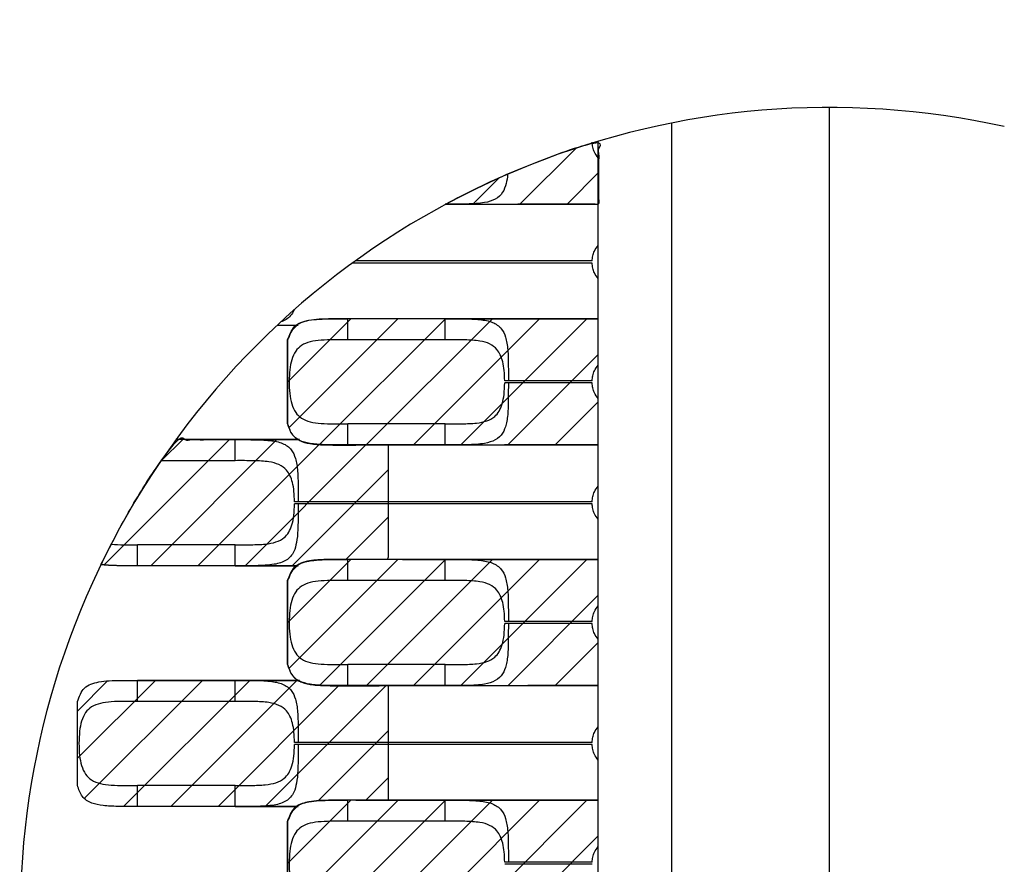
# Model space of a CAD drawing. Header units: inches. Extents: x 0 to 814, y 0 to 621.
# Tile 22 of 30: x 480 to 489, y 356 to 364. Entities that reach past the tile are written whole.
import ezdxf

# ---------------------------------------------------------------- set-up
doc = ezdxf.new("R2010")
doc.units = ezdxf.units.IN
doc.header["$LTSCALE"] = 10
doc.header["$MEASUREMENT"] = 0
doc.dimstyles.get("Standard").update_dxf_attribs({"dimtxt": 6, "dimasz": 6.5, "dimexe": 2.5, "dimexo": 3.5, "dimgap": 1.25, "dimtad": 0, "dimtih": 1, "dimtoh": 1, "dimdec": 1, "dimzin": 0, "dimdsep": 46, "dimtxsty": 'Standard', "dimcen": 0, "dimadec": 0, "dimazin": 0, "dimtfac": 1, "dimtdec": 1, "dimtofl": 0, "dimtmove": 0, "dimatfit": 3, "dimfxl": 0, "dimtolj": 1, "dimtzin": 0, "dimarcsym": 0})

# ---------------------------------------------------------------- blocks, each defined once
blk = doc.blocks.new('*D37')
at = {"color": 0, "lineweight": -2}
for p, q in [((445.5799, 363.5931), (445.5799, 400.9445)), ((497.1974, 371.4363), (497.1974, 400.9445)), ((445.5799, 398.4445), (438.0073, 398.4445)), ((490.6974, 398.4445), (452.0799, 398.4445))]:
    blk.add_line(p, q, dxfattribs=at)
at = {"color": 0}
for points in [[(452.0799, 399.5278), (452.0799, 397.3612), (445.5799, 398.4445)], [(490.6974, 399.5278), (490.6974, 397.3612), (497.1974, 398.4445)]]:
    blk.add_solid(points, dxfattribs=at)
at = {"layer": 'DEFPOINTS', "color": 0}
for p in [(445.5799, 398.4445), (497.1974, 367.9363), (445.5799, 360.0931)]:
    blk.add_point(p, dxfattribs=at)
at = {"color": 0, "lineweight": 15, "char_height": 6, "attachment_point": 5}
for s, insert in [('\\A1;51.6', (424.2573, 402.6945)), ('\\A1;[2.03]', (424.2573, 394.1945))]:
    blk.add_mtext(s, dxfattribs=dict(at, insert=insert))

msp = doc.modelspace()

# ---------------------------------------------------------------- hatches: boundary and pattern name
h = msp.add_hatch()
h.set_pattern_fill('ANSI31', color=256, scale=0.1)
h.set_pattern_definition([(45, (-4176.88522, -357.58665), (-0.224506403, 0.224506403), [])])
edge = h.paths.add_edge_path()
edge.add_spline(control_points=[(483.9478, 362.0665), (484.4117, 362.3167), (484.8987, 362.5182), (485.4037, 362.6687), (485.4037, 362.4691), (485.4037, 362.2695), (485.4037, 362.0699), (484.9184, 362.0688), (484.4331, 362.0676), (483.9478, 362.0665)], knot_values=[0, 0, 0, 0, 0.204971, 0.204971, 0.204971, 0.707558, 0.707558, 0.707558, 2.453736, 2.453736, 2.453736, 2.453736], weights=[1, 0.996502, 0.996502, 1, 1, 1, 1, 1, 1, 1], degree=3, periodic=0)
h = msp.add_hatch()
h.set_pattern_fill('ANSI31', color=256, scale=0.1)
h.set_pattern_definition([(45, (-4201.502, -78.60162), (-0.224506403, 0.224506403), [])])
edge = h.paths.add_edge_path()
edge.add_spline(control_points=[(485.3974, 359.7807), (484.603, 359.7789), (483.8087, 359.777), (483.0144, 359.7751), (482.9497, 359.775), (482.8334, 359.7747), (482.6845, 359.7807), (482.5666, 359.8052), (482.4792, 359.8624), (482.4539, 359.9388), (482.4414, 359.9768), (482.4414, 360.2423), (482.4414, 360.5079), (482.4414, 360.7735), (482.4587, 360.8209), (482.4934, 360.9159), (482.6144, 360.9591), (482.7421, 360.9726), (482.867, 360.9753), (482.962, 360.9752), (483.0144, 360.9751), (483.8087, 360.9742), (484.603, 360.9732), (485.3974, 360.9722), (485.3974, 360.5751), (485.3974, 360.1779), (485.3974, 359.7807)], knot_values=[0, 0, 0, 0, 2.858203, 2.858203, 2.858203, 3.090782, 3.276805, 3.452741, 3.65678, 3.858203, 3.858203, 3.858203, 4.858203, 4.858203, 4.858203, 5.115969, 5.375783, 5.515214, 5.669474, 5.858203, 5.858203, 5.858203, 8.723757, 8.723757, 8.723757, 9.723757, 9.723757, 9.723757, 9.723757], weights=[1, 1, 1, 1, 1, 1, 1, 1, 1, 1, 1, 1, 1, 1, 1, 1, 1, 1, 1, 1, 1, 1, 1, 1, 1, 1, 1], degree=3, periodic=0)
h = msp.add_hatch()
h.set_pattern_fill('ANSI31', color=256, scale=0.1)
h.set_pattern_definition([(45, (-4196.50428, -304.39298), (-0.224506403, 0.224506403), [])])
edge = h.paths.add_edge_path()
edge.add_spline(control_points=[(480.6651, 358.638), (480.6724, 358.6369), (480.7217, 358.6304), (480.8343, 358.6259), (480.9501, 358.6261), (481.0144, 358.6263), (481.3234, 358.6263), (481.6324, 358.6263), (481.9415, 358.6263), (482.1364, 358.6263), (482.3308, 358.6263), (482.5252, 358.6263), (482.5565, 358.6496), (482.624, 358.6715), (482.7421, 358.684), (482.867, 358.6867), (482.962, 358.6865), (483.0144, 358.6865), (483.142, 358.6865), (483.2697, 358.6865), (483.3974, 358.6865), (483.3974, 359.0498), (483.3974, 359.4131), (483.3974, 359.7765), (483.2697, 359.7765), (483.142, 359.7765), (483.0144, 359.7765), (482.9497, 359.7763), (482.8334, 359.7761), (482.6845, 359.7821), (482.5947, 359.8007), (482.5528, 359.82), (482.5419, 359.8263), (482.3419, 359.8263), (482.1419, 359.8263), (481.9415, 359.8263), (481.7537, 359.8263), (481.5659, 359.8263), (481.3782, 359.8263), (481.1051, 359.4522), (480.8667, 359.055), (480.6651, 358.638)], knot_values=[0, 0, 0, 0, 0.033138, 0.218352, 0.44962, 0.44962, 0.44962, 1.44962, 1.44962, 1.44962, 2.44962, 2.44962, 2.44962, 2.667629, 2.807059, 2.961319, 3.150048, 3.150048, 3.150048, 4.150048, 4.150048, 4.150048, 5.150048, 5.150048, 5.150048, 6.150048, 6.150048, 6.150048, 6.382627, 6.568651, 6.744587, 6.813614, 6.813614, 6.813614, 7.813614, 7.813614, 7.813614, 8.421198, 8.421198, 8.421198, 8.601422, 8.601422, 8.601422, 8.601422], weights=[1, 1, 1, 1, 1, 1, 1, 1, 1, 1, 1, 1, 1, 1, 1, 1, 1, 1, 1, 1, 1, 1, 1, 1, 1, 1, 1, 1, 1, 1, 1, 1, 1, 1, 1, 1, 1, 1, 1, 0.997295, 0.997295, 1], degree=3, periodic=0)
h = msp.add_hatch()
h.set_pattern_fill('ANSI31', color=256, scale=0.1)
h.set_pattern_definition([(45, (-4201.502, -80.89162), (-0.224506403, 0.224506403), [])])
edge = h.paths.add_edge_path()
edge.add_spline(control_points=[(485.3974, 357.4907), (484.603, 357.4889), (483.8087, 357.487), (483.0144, 357.4851), (482.9497, 357.485), (482.8334, 357.4847), (482.6845, 357.4907), (482.5666, 357.5152), (482.4792, 357.5724), (482.4539, 357.6488), (482.4414, 357.6868), (482.4414, 357.9523), (482.4414, 358.2179), (482.4414, 358.4835), (482.4587, 358.5309), (482.4934, 358.6259), (482.6144, 358.6691), (482.7421, 358.6826), (482.867, 358.6853), (482.962, 358.6852), (483.0144, 358.6851), (483.8087, 358.6842), (484.603, 358.6832), (485.3974, 358.6822), (485.3974, 358.2851), (485.3974, 357.8879), (485.3974, 357.4907)], knot_values=[0, 0, 0, 0, 2.858203, 2.858203, 2.858203, 3.090782, 3.276805, 3.452741, 3.65678, 3.858203, 3.858203, 3.858203, 4.858203, 4.858203, 4.858203, 5.115969, 5.375783, 5.515214, 5.669474, 5.858203, 5.858203, 5.858203, 8.723757, 8.723757, 8.723757, 9.723757, 9.723757, 9.723757, 9.723757], weights=[1, 1, 1, 1, 1, 1, 1, 1, 1, 1, 1, 1, 1, 1, 1, 1, 1, 1, 1, 1, 1, 1, 1, 1, 1, 1, 1], degree=3, periodic=0)
h = msp.add_hatch()
h.set_pattern_fill('ANSI31', color=256, scale=0.1)
h.set_pattern_definition([(45, (-4203.09018, -79.5247), (-0.224506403, 0.224506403), [])])
edge = h.paths.add_edge_path()
edge.add_spline(control_points=[(481.9415, 357.5363), (481.6324, 357.5363), (481.3234, 357.5363), (481.0144, 357.5363), (480.9625, 357.5363), (480.8682, 357.5365), (480.744, 357.5339), (480.6162, 357.5207), (480.494, 357.478), (480.4589, 357.3824), (480.4414, 357.3347), (480.4414, 357.0691), (480.4414, 356.8035), (480.4414, 356.5379), (480.4541, 356.4995), (480.4796, 356.4226), (480.568, 356.3659), (480.6861, 356.3418), (480.8343, 356.3359), (480.9501, 356.3361), (481.0144, 356.3363), (481.3234, 356.3363), (481.6324, 356.3363), (481.9415, 356.3363), (482.1364, 356.3363), (482.3308, 356.3363), (482.5252, 356.3363), (482.5565, 356.3596), (482.624, 356.3815), (482.7421, 356.394), (482.867, 356.3967), (482.962, 356.3965), (483.0144, 356.3965), (483.142, 356.3965), (483.2697, 356.3965), (483.3974, 356.3965), (483.3974, 356.7598), (483.3974, 357.1231), (483.3974, 357.4865), (483.2697, 357.4865), (483.142, 357.4865), (483.0144, 357.4865), (482.9497, 357.4863), (482.8334, 357.4861), (482.6845, 357.4921), (482.5947, 357.5107), (482.5528, 357.53), (482.5419, 357.5363), (482.3419, 357.5363), (482.1419, 357.5363), (481.9415, 357.5363)], knot_values=[0, 0, 0, 0, 1, 1, 1, 1.187151, 1.340279, 1.478952, 1.73977, 2, 2, 2, 3, 3, 3, 3.203781, 3.408644, 3.583517, 3.768731, 4, 4, 4, 5, 5, 5, 6, 6, 6, 6.218008, 6.357439, 6.511699, 6.700428, 6.700428, 6.700428, 7.700428, 7.700428, 7.700428, 8.700428, 8.700428, 8.700428, 9.700428, 9.700428, 9.700428, 9.933007, 10.11903, 10.294966, 10.363994, 10.363994, 10.363994, 11.363994, 11.363994, 11.363994, 11.363994], weights=[1, 1, 1, 1, 1, 1, 1, 1, 1, 1, 1, 1, 1, 1, 1, 1, 1, 1, 1, 1, 1, 1, 1, 1, 1, 1, 1, 1, 1, 1, 1, 1, 1, 1, 1, 1, 1, 1, 1, 1, 1, 1, 1, 1, 1, 1, 1, 1, 1, 1, 1], degree=3, periodic=0)
h = msp.add_hatch()
h.set_pattern_fill('ANSI31', color=256, scale=0.1)
h.set_pattern_definition([(45, (-4201.502, -83.18162), (-0.224506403, 0.224506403), [])])
edge = h.paths.add_edge_path()
edge.add_spline(control_points=[(485.3974, 355.2007), (484.603, 355.1989), (483.8087, 355.197), (483.0144, 355.1951), (482.9497, 355.195), (482.8334, 355.1947), (482.6845, 355.2007), (482.5666, 355.2252), (482.4792, 355.2824), (482.4539, 355.3588), (482.4414, 355.3968), (482.4414, 355.6623), (482.4414, 355.9279), (482.4414, 356.1935), (482.4587, 356.2409), (482.4934, 356.3359), (482.6144, 356.3791), (482.7421, 356.3926), (482.867, 356.3953), (482.962, 356.3952), (483.0144, 356.3951), (483.8087, 356.3942), (484.603, 356.3932), (485.3974, 356.3922), (485.3974, 355.9951), (485.3974, 355.5979), (485.3974, 355.2007)], knot_values=[0, 0, 0, 0, 2.858203, 2.858203, 2.858203, 3.090782, 3.276805, 3.452741, 3.65678, 3.858203, 3.858203, 3.858203, 4.858203, 4.858203, 4.858203, 5.115969, 5.375783, 5.515214, 5.669474, 5.858203, 5.858203, 5.858203, 8.723757, 8.723757, 8.723757, 9.723757, 9.723757, 9.723757, 9.723757], weights=[1, 1, 1, 1, 1, 1, 1, 1, 1, 1, 1, 1, 1, 1, 1, 1, 1, 1, 1, 1, 1, 1, 1, 1, 1, 1, 1], degree=3, periodic=0)

# ---------------------------------------------------------------- linework, layer by layer
for p, q in [((487.5974, 347.5863), (487.5974, 362.9863)), ((486.0974, 347.7338), (486.0974, 362.8388)), ((485.3974, 347.9073), (485.3974, 362.6653)), ((483.942, 362.0665), (485.3974, 362.0665)), ((485.3382, 361.5063), (483.0585, 361.5063)), ((485.3382, 361.5263), (483.086, 361.5263)), ((483.9415, 360.9765), (483.0144, 360.9765)), ((483.0144, 360.7765), (483.0144, 360.9765)), ((483.9415, 360.7765), (483.9415, 360.9765)), ((485.3974, 360.9765), (483.942, 360.9765)), ((482.3444, 360.9163), (482.5414, 360.9163)), ((482.4414, 359.9781), (482.4414, 360.7748)), ((483.9415, 360.7765), (483.0144, 360.7765)), ((484.5414, 360.3865), (484.507, 360.3865)), ((485.3382, 360.3865), (484.5414, 360.3865)), ((484.5414, 360.3665), (484.507, 360.3665)), ((485.3382, 360.3665), (484.5414, 360.3665)), ((483.9415, 359.9765), (483.0144, 359.9765)), ((483.0144, 359.7765), (483.0144, 359.9765)), ((483.9415, 359.7765), (483.9415, 359.9765)), ((481.9415, 359.8263), (481.3782, 359.8263)), ((481.9415, 359.6263), (481.9415, 359.8263)), ((482.554, 359.8263), (481.942, 359.8263)), ((483.9415, 359.7765), (483.0144, 359.7765)), ((483.942, 359.7765), (485.3974, 359.7765)), ((481.9415, 359.6263), (481.237, 359.6263)), ((482.5414, 359.2363), (482.507, 359.2363)), ((482.5414, 359.2163), (482.507, 359.2163)), ((485.3382, 359.2363), (482.5414, 359.2363)), ((485.3382, 359.2163), (482.5414, 359.2163)), ((481.9415, 358.8263), (481.0144, 358.8263)), ((481.0144, 358.6263), (481.0144, 358.8263)), ((481.9415, 358.6263), (481.9415, 358.8263)), ((481.9415, 358.6263), (481.0144, 358.6263)), ((481.942, 358.6263), (482.5414, 358.6263)), ((483.9415, 358.6865), (483.0144, 358.6865)), ((483.0144, 358.4865), (483.0144, 358.6865)), ((483.9415, 358.4865), (483.9415, 358.6865)), ((485.3974, 358.6865), (483.942, 358.6865)), ((482.4414, 357.6881), (482.4414, 358.4848)), ((483.9415, 358.4865), (483.0144, 358.4865)), ((484.5414, 358.0965), (484.507, 358.0965)), ((484.5414, 358.0765), (484.507, 358.0765)), ((485.3382, 358.0965), (484.5414, 358.0965)), ((485.3382, 358.0765), (484.5414, 358.0765)), ((483.9415, 357.6865), (483.0144, 357.6865)), ((483.0144, 357.4865), (483.0144, 357.6865)), ((483.9415, 357.4865), (483.9415, 357.6865)), ((481.9415, 357.5363), (481.0144, 357.5363)), ((481.0144, 357.3363), (481.0144, 357.5363)), ((481.9415, 357.3363), (481.9415, 357.5363)), ((482.554, 357.5363), (481.942, 357.5363)), ((483.9415, 357.4865), (483.0144, 357.4865)), ((483.942, 357.4865), (485.3974, 357.4865)), ((480.4414, 356.5379), (480.4414, 357.3347)), ((481.9415, 357.3363), (481.0144, 357.3363)), ((482.5414, 356.9463), (482.507, 356.9463)), ((482.5414, 356.9263), (482.507, 356.9263)), ((485.3382, 356.9463), (482.5414, 356.9463)), ((485.3382, 356.9263), (482.5414, 356.9263)), ((481.9415, 356.5363), (481.0144, 356.5363)), ((481.0144, 356.3363), (481.0144, 356.5363)), ((481.9415, 356.3363), (481.9415, 356.5363)), ((483.9415, 356.3965), (483.0144, 356.3965)), ((483.0144, 356.1965), (483.0144, 356.3965)), ((483.9415, 356.1965), (483.9415, 356.3965)), ((485.3974, 356.3965), (483.942, 356.3965)), ((481.9415, 356.3363), (481.0144, 356.3363)), ((481.942, 356.3363), (482.5414, 356.3363)), ((482.4414, 355.3981), (482.4414, 356.1948)), ((483.9415, 356.1965), (483.0144, 356.1965)), ((484.5414, 355.8065), (484.507, 355.8065)), ((485.3382, 355.8065), (484.5414, 355.8065)), ((484.5414, 355.7865), (484.507, 355.7865)), ((485.3382, 355.7865), (484.5414, 355.7865))]:
    msp.add_line(p, q)
msp.add_arc((487.5974, 355.2863), 7.7, 77.52991, 282.47009)
for points, weights, knots in [([(483.9478, 362.0665), (484.4117, 362.3167), (484.8987, 362.5182), (485.4037, 362.6687), (485.4037, 362.4691), (485.4037, 362.2695), (485.4037, 362.0699), (484.9184, 362.0688), (484.4331, 362.0676), (483.9478, 362.0665)], [1, 0.996501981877, 0.996501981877, 1, 1, 1, 1, 1, 1, 1], [0, 0, 0, 0, 0.204971, 0.204971, 0.204971, 0.707558, 0.707558, 0.707558, 2.453736, 2.453736, 2.453736, 2.453736]), ([(480.6651, 358.638), (480.6724, 358.6369), (480.7217, 358.6304), (480.8343, 358.6259), (480.9501, 358.6261), (481.0144, 358.6263), (481.3234, 358.6263), (481.6324, 358.6263), (481.9415, 358.6263), (482.1364, 358.6263), (482.3308, 358.6263), (482.5252, 358.6263), (482.5565, 358.6496), (482.624, 358.6715), (482.7421, 358.684), (482.867, 358.6867), (482.962, 358.6865), (483.0144, 358.6865), (483.142, 358.6865), (483.2697, 358.6865), (483.3974, 358.6865), (483.3974, 359.0498), (483.3974, 359.4131), (483.3974, 359.7765), (483.2697, 359.7765), (483.142, 359.7765), (483.0144, 359.7765), (482.9497, 359.7763), (482.8334, 359.7761), (482.6845, 359.7821), (482.5947, 359.8007), (482.5528, 359.82), (482.5419, 359.8263), (482.3419, 359.8263), (482.1419, 359.8263), (481.9415, 359.8263), (481.7537, 359.8263), (481.5659, 359.8263), (481.3782, 359.8263), (481.1051, 359.4522), (480.8667, 359.055), (480.6651, 358.638)], [1, 1, 1, 1, 1, 1, 1, 1, 1, 1, 1, 1, 1, 1, 1, 1, 1, 1, 1, 1, 1, 1, 1, 1, 1, 1, 1, 1, 1, 1, 1, 1, 1, 1, 1, 1, 1, 1, 1, 0.997295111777, 0.997295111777, 1], [0, 0, 0, 0, 0.033138, 0.218352, 0.44962, 0.44962, 0.44962, 1.44962, 1.44962, 1.44962, 2.44962, 2.44962, 2.44962, 2.667629, 2.807059, 2.961319, 3.150048, 3.150048, 3.150048, 4.150048, 4.150048, 4.150048, 5.150048, 5.150048, 5.150048, 6.150048, 6.150048, 6.150048, 6.382627, 6.568651, 6.744587, 6.813614, 6.813614, 6.813614, 7.813614, 7.813614, 7.813614, 8.421198, 8.421198, 8.421198, 8.601422, 8.601422, 8.601422, 8.601422])]:
    msp.add_rational_spline(points, weights, degree=3, knots=knots)
for points, knots in [([(485.3974, 362.5087), (485.3836, 362.5256), (485.3595, 362.555), (485.343, 362.6078), (485.3398, 362.6403), (485.3382, 362.6565)], [0, 0, 0, 0, 0.403951, 0.703261, 1, 1, 1, 1]), ([(484.5346, 362.351), (484.5316, 362.3194), (484.5216, 362.255), (484.4895, 362.1703), (484.4228, 362.1086), (484.3089, 362.0742), (484.1459, 362.0658), (484.0111, 362.0663), (483.9415, 362.0665)], [0.2544193, 0.2544193, 0.2544193, 0.2544193, 0.3426142, 0.445467, 0.5643912, 0.6816146, 0.8354205, 1, 1, 1, 1]), ([(485.3382, 361.5263), (485.3398, 361.5424), (485.343, 361.5749), (485.3595, 361.6277), (485.3836, 361.6572), (485.3974, 361.6741)], [0, 0, 0, 0, 0.296634, 0.596083, 1, 1, 1, 1]), ([(485.3974, 361.3585), (485.3836, 361.3754), (485.3595, 361.4048), (485.343, 361.4576), (485.3398, 361.4901), (485.3382, 361.5063)], [0, 0, 0, 0, 0.403954, 0.703262, 1, 1, 1, 1]), ([(482.5036, 361.0607), (482.5026, 361.0583), (482.4852, 361.0198), (482.4479, 360.9768), (482.395, 360.9525), (482.3767, 360.9462)], [0.4029339, 0.4029339, 0.4029339, 0.4029339, 0.4118424, 0.5503415, 0.6149289, 0.6149289, 0.6149289, 0.6149289]), ([(485.3974, 359.7807), (484.603, 359.7789), (483.8087, 359.777), (483.0144, 359.7751), (482.9497, 359.775), (482.8334, 359.7747), (482.6845, 359.7807), (482.5666, 359.8052), (482.4792, 359.8624), (482.4539, 359.9388), (482.4414, 359.9768), (482.4414, 360.2423), (482.4414, 360.5079), (482.4414, 360.7735), (482.4587, 360.8209), (482.4934, 360.9159), (482.6144, 360.9591), (482.7421, 360.9726), (482.867, 360.9753), (482.962, 360.9752), (483.0144, 360.9751), (483.8087, 360.9742), (484.603, 360.9732), (485.3974, 360.9722), (485.3974, 360.5751), (485.3974, 360.1779), (485.3974, 359.7807)], [0, 0, 0, 0, 2.858203, 2.858203, 2.858203, 3.090782, 3.276805, 3.452741, 3.65678, 3.858203, 3.858203, 3.858203, 4.858203, 4.858203, 4.858203, 5.115969, 5.375783, 5.515214, 5.669474, 5.858203, 5.858203, 5.858203, 8.723757, 8.723757, 8.723757, 9.723757, 9.723757, 9.723757, 9.723757]), ([(482.4414, 360.7748), (482.4587, 360.8222), (482.4934, 360.9173), (482.6144, 360.9605), (482.7421, 360.974), (482.867, 360.9767), (482.962, 360.9765), (483.0144, 360.9765)], [0, 0, 0, 0, 0.257766, 0.51758, 0.657011, 0.811271, 1, 1, 1, 1]), ([(483.9415, 360.9765), (483.9988, 360.9766), (484.1148, 360.9768), (484.2703, 360.9723), (484.3958, 360.9477), (484.4761, 360.892), (484.5201, 360.8013), (484.5384, 360.6829), (484.5415, 360.5391), (484.5414, 360.437), (484.5414, 360.3865)], [0, 0, 0, 0, 0.135708, 0.274363, 0.400662, 0.527292, 0.633782, 0.757864, 0.88037, 1, 1, 1, 1]), ([(483.0144, 360.7765), (482.9703, 360.7765), (482.8825, 360.7767), (482.7607, 360.774), (482.6546, 360.7605), (482.5726, 360.7281), (482.5139, 360.6708), (482.4785, 360.5908), (482.4599, 360.4899), (482.4544, 360.3786), (482.4597, 360.2654), (482.478, 360.1632), (482.5142, 360.0819), (482.5727, 360.0248), (482.6547, 359.9924), (482.7607, 359.979), (482.8825, 359.9763), (482.9703, 359.9764), (483.0144, 359.9765)], [0, 0, 0, 0, 0.069884, 0.139278, 0.204182, 0.266903, 0.323436, 0.382756, 0.438353, 0.499435, 0.558884, 0.617439, 0.676848, 0.733171, 0.79585, 0.860774, 0.930129, 1, 1, 1, 1]), ([(484.507, 360.3865), (484.506, 360.4193), (484.5039, 360.4823), (484.4898, 360.5663), (484.4672, 360.6338), (484.4294, 360.695), (484.3667, 360.7418), (484.2637, 360.7695), (484.1208, 360.7771), (484.0046, 360.7767), (483.9415, 360.7765)], [0, 0, 0, 0, 0.1045128, 0.2005906, 0.2894134, 0.3724761, 0.5006145, 0.6312251, 0.799563, 1, 1, 1, 1]), ([(485.3382, 360.3865), (485.3398, 360.4026), (485.343, 360.4351), (485.3595, 360.4879), (485.3836, 360.5174), (485.3974, 360.5343)], [0, 0, 0, 0, 0.296634, 0.596083, 1, 1, 1, 1]), ([(484.5414, 360.3665), (484.5412, 360.3088), (484.541, 360.2154), (484.5384, 360.0816), (484.5251, 359.9741), (484.4895, 359.8803), (484.4228, 359.8186), (484.3089, 359.7842), (484.1459, 359.7758), (484.0111, 359.7763), (483.9415, 359.7765)], [0, 0, 0, 0, 0.136607, 0.221058, 0.342614, 0.445467, 0.564391, 0.681615, 0.83542, 1, 1, 1, 1]), ([(483.9415, 359.9765), (483.9955, 359.9764), (484.0987, 359.9761), (484.2326, 359.9807), (484.3378, 360.0003), (484.409, 360.0387), (484.4558, 360.0955), (484.485, 360.1663), (484.5032, 360.2586), (484.5057, 360.3294), (484.507, 360.3665)], [0, 0, 0, 0, 0.171823, 0.327781, 0.457005, 0.583196, 0.675747, 0.774585, 0.88206, 1, 1, 1, 1]), ([(485.3974, 360.2187), (485.3836, 360.2356), (485.3595, 360.265), (485.343, 360.3178), (485.3398, 360.3503), (485.3382, 360.3665)], [0, 0, 0, 0, 0.403951, 0.703261, 1, 1, 1, 1]), ([(483.0144, 359.7765), (482.9497, 359.7763), (482.8334, 359.7761), (482.6845, 359.7821), (482.5666, 359.8066), (482.4792, 359.8637), (482.4539, 359.9401), (482.4414, 359.9781)], [0, 0, 0, 0, 0.2325794, 0.4186025, 0.5945387, 0.7985778, 1, 1, 1, 1]), ([(481.9415, 359.8263), (481.9995, 359.8264), (482.1166, 359.8266), (482.2732, 359.8219), (482.399, 359.7964), (482.4783, 359.7392), (482.5211, 359.6472), (482.5386, 359.5289), (482.5415, 359.3865), (482.5414, 359.286), (482.5414, 359.2363)], [0, 0, 0, 0, 0.137181, 0.277132, 0.404306, 0.532009, 0.638008, 0.761924, 0.882123, 1, 1, 1, 1]), ([(482.507, 359.2363), (482.5059, 359.2695), (482.5039, 359.3332), (482.4893, 359.4181), (482.4662, 359.486), (482.4272, 359.5473), (482.3625, 359.5937), (482.2568, 359.6202), (482.1148, 359.6268), (482.0016, 359.6265), (481.9415, 359.6263)], [0, 0, 0, 0, 0.105793, 0.20297, 0.292762, 0.376736, 0.507207, 0.640536, 0.80918, 1, 1, 1, 1]), ([(485.3382, 359.2363), (485.3398, 359.2524), (485.343, 359.2849), (485.3595, 359.3377), (485.3836, 359.3672), (485.3974, 359.3841)], [0, 0, 0, 0, 0.296634, 0.596083, 1, 1, 1, 1]), ([(482.5414, 359.2163), (482.5413, 359.1637), (482.5411, 359.0786), (482.5392, 358.9536), (482.5295, 358.8503), (482.5005, 358.7475), (482.4355, 358.6725), (482.3106, 358.6335), (482.141, 358.6258), (482.0077, 358.6261), (481.9415, 358.6263)], [0, 0, 0, 0, 0.124607, 0.201662, 0.316166, 0.411842, 0.550342, 0.685063, 0.843269, 1, 1, 1, 1]), ([(481.9415, 358.8263), (481.9927, 358.8262), (482.0928, 358.826), (482.2255, 358.8299), (482.3331, 358.8484), (482.4066, 358.8863), (482.4545, 358.9433), (482.4845, 359.0144), (482.5031, 359.1074), (482.5057, 359.1789), (482.507, 359.2163)], [0, 0, 0, 0, 0.16287, 0.318148, 0.450427, 0.578919, 0.672588, 0.772458, 0.880964, 1, 1, 1, 1]), ([(485.3974, 359.0685), (485.3836, 359.0854), (485.3595, 359.1148), (485.343, 359.1676), (485.3398, 359.2001), (485.3382, 359.2163)], [0, 0, 0, 0, 0.403954, 0.703262, 1, 1, 1, 1]), ([(480.7616, 358.8307), (480.7623, 358.8307), (480.8018, 358.8279), (480.8845, 358.8261), (480.971, 358.8262), (481.0144, 358.8263)], [0.8616258, 0.8616258, 0.8616258, 0.8616258, 0.8628364, 0.9311796, 1, 1, 1, 1]), ([(481.0144, 358.6263), (480.9501, 358.6261), (480.8343, 358.6259), (480.7217, 358.6304), (480.6724, 358.6369), (480.6651, 358.638)], [0, 0, 0, 0, 0.2312686, 0.4164828, 0.4496204, 0.4496204, 0.4496204, 0.4496204]), ([(485.3974, 357.4907), (484.603, 357.4889), (483.8087, 357.487), (483.0144, 357.4851), (482.9497, 357.485), (482.8334, 357.4847), (482.6845, 357.4907), (482.5666, 357.5152), (482.4792, 357.5724), (482.4539, 357.6488), (482.4414, 357.6868), (482.4414, 357.9523), (482.4414, 358.2179), (482.4414, 358.4835), (482.4587, 358.5309), (482.4934, 358.6259), (482.6144, 358.6691), (482.7421, 358.6826), (482.867, 358.6853), (482.962, 358.6852), (483.0144, 358.6851), (483.8087, 358.6842), (484.603, 358.6832), (485.3974, 358.6822), (485.3974, 358.2851), (485.3974, 357.8879), (485.3974, 357.4907)], [0, 0, 0, 0, 2.858203, 2.858203, 2.858203, 3.090782, 3.276805, 3.452741, 3.65678, 3.858203, 3.858203, 3.858203, 4.858203, 4.858203, 4.858203, 5.115969, 5.375783, 5.515214, 5.669474, 5.858203, 5.858203, 5.858203, 8.723757, 8.723757, 8.723757, 9.723757, 9.723757, 9.723757, 9.723757]), ([(482.4414, 358.4848), (482.4587, 358.5322), (482.4934, 358.6273), (482.6144, 358.6705), (482.7421, 358.684), (482.867, 358.6867), (482.962, 358.6865), (483.0144, 358.6865)], [0, 0, 0, 0, 0.257766, 0.51758, 0.657011, 0.811271, 1, 1, 1, 1]), ([(483.9415, 358.6865), (483.9988, 358.6866), (484.1148, 358.6868), (484.2703, 358.6823), (484.3958, 358.6577), (484.4761, 358.602), (484.5201, 358.5113), (484.5384, 358.3929), (484.5415, 358.2491), (484.5414, 358.147), (484.5414, 358.0965)], [0, 0, 0, 0, 0.135708, 0.274363, 0.400662, 0.527292, 0.633782, 0.757864, 0.88037, 1, 1, 1, 1]), ([(483.0144, 358.4865), (482.9703, 358.4865), (482.8825, 358.4867), (482.7607, 358.484), (482.6546, 358.4705), (482.5726, 358.4381), (482.5139, 358.3808), (482.4785, 358.3008), (482.4599, 358.1999), (482.4544, 358.0886), (482.4597, 357.9754), (482.478, 357.8732), (482.5142, 357.7919), (482.5727, 357.7348), (482.6547, 357.7024), (482.7607, 357.689), (482.8825, 357.6863), (482.9703, 357.6864), (483.0144, 357.6865)], [0, 0, 0, 0, 0.069884, 0.139278, 0.204182, 0.266903, 0.323436, 0.382756, 0.438353, 0.499435, 0.558884, 0.617439, 0.676848, 0.733171, 0.79585, 0.860774, 0.930129, 1, 1, 1, 1]), ([(484.507, 358.0965), (484.506, 358.1293), (484.5039, 358.1923), (484.4898, 358.2763), (484.4672, 358.3438), (484.4294, 358.405), (484.3667, 358.4518), (484.2637, 358.4795), (484.1208, 358.4871), (484.0046, 358.4867), (483.9415, 358.4865)], [0, 0, 0, 0, 0.1045128, 0.2005906, 0.2894134, 0.3724761, 0.5006145, 0.6312251, 0.799563, 1, 1, 1, 1]), ([(485.3382, 358.0965), (485.3398, 358.1126), (485.343, 358.1451), (485.3595, 358.1979), (485.3836, 358.2274), (485.3974, 358.2443)], [0, 0, 0, 0, 0.296634, 0.596083, 1, 1, 1, 1]), ([(484.5414, 358.0765), (484.5412, 358.0188), (484.541, 357.9254), (484.5384, 357.7916), (484.5251, 357.6841), (484.4895, 357.5903), (484.4228, 357.5286), (484.3089, 357.4942), (484.1459, 357.4858), (484.0111, 357.4863), (483.9415, 357.4865)], [0, 0, 0, 0, 0.136607, 0.221058, 0.342614, 0.445467, 0.564391, 0.681615, 0.83542, 1, 1, 1, 1]), ([(483.9415, 357.6865), (483.9955, 357.6864), (484.0987, 357.6861), (484.2326, 357.6907), (484.3378, 357.7103), (484.409, 357.7487), (484.4558, 357.8055), (484.485, 357.8763), (484.5032, 357.9686), (484.5057, 358.0394), (484.507, 358.0765)], [0, 0, 0, 0, 0.171823, 0.327781, 0.457005, 0.583196, 0.675747, 0.774585, 0.88206, 1, 1, 1, 1]), ([(485.3974, 357.9287), (485.3836, 357.9456), (485.3595, 357.975), (485.343, 358.0278), (485.3398, 358.0603), (485.3382, 358.0765)], [0, 0, 0, 0, 0.403951, 0.703261, 1, 1, 1, 1]), ([(483.0144, 357.4865), (482.9497, 357.4863), (482.8334, 357.4861), (482.6845, 357.4921), (482.5666, 357.5166), (482.4792, 357.5737), (482.4539, 357.6501), (482.4414, 357.6881)], [0, 0, 0, 0, 0.232579, 0.418603, 0.594539, 0.798578, 1, 1, 1, 1]), ([(481.9415, 357.5363), (481.6324, 357.5363), (481.3234, 357.5363), (481.0144, 357.5363), (480.9625, 357.5363), (480.8682, 357.5365), (480.744, 357.5339), (480.6162, 357.5207), (480.494, 357.478), (480.4589, 357.3824), (480.4414, 357.3347), (480.4414, 357.0691), (480.4414, 356.8035), (480.4414, 356.5379), (480.4541, 356.4995), (480.4796, 356.4226), (480.568, 356.3659), (480.6861, 356.3418), (480.8343, 356.3359), (480.9501, 356.3361), (481.0144, 356.3363), (481.3234, 356.3363), (481.6324, 356.3363), (481.9415, 356.3363), (482.1364, 356.3363), (482.3308, 356.3363), (482.5252, 356.3363), (482.5565, 356.3596), (482.624, 356.3815), (482.7421, 356.394), (482.867, 356.3967), (482.962, 356.3965), (483.0144, 356.3965), (483.142, 356.3965), (483.2697, 356.3965), (483.3974, 356.3965), (483.3974, 356.7598), (483.3974, 357.1231), (483.3974, 357.4865), (483.2697, 357.4865), (483.142, 357.4865), (483.0144, 357.4865), (482.9497, 357.4863), (482.8334, 357.4861), (482.6845, 357.4921), (482.5947, 357.5107), (482.5528, 357.53), (482.5419, 357.5363), (482.3419, 357.5363), (482.1419, 357.5363), (481.9415, 357.5363)], [0, 0, 0, 0, 1, 1, 1, 1.187151, 1.340279, 1.478952, 1.73977, 2, 2, 2, 3, 3, 3, 3.203781, 3.408644, 3.583517, 3.768731, 4, 4, 4, 5, 5, 5, 6, 6, 6, 6.218008, 6.357439, 6.511699, 6.700428, 6.700428, 6.700428, 7.700428, 7.700428, 7.700428, 8.700428, 8.700428, 8.700428, 9.700428, 9.700428, 9.700428, 9.933007, 10.11903, 10.294966, 10.363994, 10.363994, 10.363994, 11.363994, 11.363994, 11.363994, 11.363994]), ([(480.4414, 357.3347), (480.4589, 357.3824), (480.494, 357.478), (480.6162, 357.5207), (480.744, 357.5339), (480.8682, 357.5365), (480.9625, 357.5363), (481.0144, 357.5363)], [0, 0, 0, 0, 0.26023, 0.521048, 0.659721, 0.812849, 1, 1, 1, 1]), ([(481.9415, 357.5363), (481.9995, 357.5364), (482.1166, 357.5366), (482.2732, 357.5319), (482.399, 357.5064), (482.4783, 357.4492), (482.5211, 357.3572), (482.5386, 357.2389), (482.5415, 357.0965), (482.5414, 356.996), (482.5414, 356.9463)], [0, 0, 0, 0, 0.137181, 0.277132, 0.404306, 0.532009, 0.638008, 0.761924, 0.882123, 1, 1, 1, 1]), ([(481.0144, 357.3363), (480.971, 357.3363), (480.8845, 357.3364), (480.7639, 357.3339), (480.6582, 357.3211), (480.5753, 357.2896), (480.5153, 357.233), (480.479, 357.1526), (480.46, 357.0508), (480.4544, 356.9375), (480.4597, 356.8243), (480.4784, 356.7218), (480.5147, 356.6403), (480.575, 356.5831), (480.6583, 356.5515), (480.7639, 356.5387), (480.8845, 356.5361), (480.971, 356.5362), (481.0144, 356.5363)], [0, 0, 0, 0, 0.068834, 0.137218, 0.201832, 0.264294, 0.321554, 0.3816, 0.437683, 0.499439, 0.56098, 0.616758, 0.677787, 0.73579, 0.79821, 0.862836, 0.93118, 1, 1, 1, 1]), ([(482.507, 356.9463), (482.5059, 356.9795), (482.5039, 357.0432), (482.4893, 357.1281), (482.4662, 357.196), (482.4272, 357.2573), (482.3625, 357.3037), (482.2568, 357.3302), (482.1148, 357.3368), (482.0016, 357.3365), (481.9415, 357.3363)], [0, 0, 0, 0, 0.105793, 0.20297, 0.292762, 0.376736, 0.507207, 0.640536, 0.80918, 1, 1, 1, 1]), ([(485.3382, 356.9463), (485.3398, 356.9624), (485.343, 356.9949), (485.3595, 357.0477), (485.3836, 357.0772), (485.3974, 357.0941)], [0, 0, 0, 0, 0.296634, 0.596083, 1, 1, 1, 1]), ([(482.5414, 356.9263), (482.5413, 356.8737), (482.5411, 356.7886), (482.5392, 356.6636), (482.5295, 356.5603), (482.5005, 356.4575), (482.4355, 356.3825), (482.3106, 356.3435), (482.141, 356.3358), (482.0077, 356.3361), (481.9415, 356.3363)], [0, 0, 0, 0, 0.124607, 0.201662, 0.316166, 0.411842, 0.550342, 0.685063, 0.843269, 1, 1, 1, 1]), ([(481.9415, 356.5363), (481.9927, 356.5362), (482.0928, 356.536), (482.2255, 356.5399), (482.3331, 356.5584), (482.4066, 356.5963), (482.4545, 356.6533), (482.4845, 356.7244), (482.5031, 356.8174), (482.5057, 356.8889), (482.507, 356.9263)], [0, 0, 0, 0, 0.1628704, 0.3181477, 0.4504271, 0.5789195, 0.6725876, 0.7724584, 0.880964, 1, 1, 1, 1]), ([(485.3974, 356.7785), (485.3836, 356.7954), (485.3595, 356.8248), (485.343, 356.8776), (485.3398, 356.9101), (485.3382, 356.9263)], [0, 0, 0, 0, 0.403954, 0.703262, 1, 1, 1, 1]), ([(481.0144, 356.3363), (480.9501, 356.3361), (480.8343, 356.3359), (480.6861, 356.3418), (480.568, 356.3659), (480.4796, 356.4226), (480.4541, 356.4995), (480.4414, 356.5379)], [0, 0, 0, 0, 0.231269, 0.416483, 0.591356, 0.796219, 1, 1, 1, 1]), ([(485.3974, 355.2007), (484.603, 355.1989), (483.8087, 355.197), (483.0144, 355.1951), (482.9497, 355.195), (482.8334, 355.1947), (482.6845, 355.2007), (482.5666, 355.2252), (482.4792, 355.2824), (482.4539, 355.3588), (482.4414, 355.3968), (482.4414, 355.6623), (482.4414, 355.9279), (482.4414, 356.1935), (482.4587, 356.2409), (482.4934, 356.3359), (482.6144, 356.3791), (482.7421, 356.3926), (482.867, 356.3953), (482.962, 356.3952), (483.0144, 356.3951), (483.8087, 356.3942), (484.603, 356.3932), (485.3974, 356.3922), (485.3974, 355.9951), (485.3974, 355.5979), (485.3974, 355.2007)], [0, 0, 0, 0, 2.858203, 2.858203, 2.858203, 3.090782, 3.276805, 3.452741, 3.65678, 3.858203, 3.858203, 3.858203, 4.858203, 4.858203, 4.858203, 5.115969, 5.375783, 5.515214, 5.669474, 5.858203, 5.858203, 5.858203, 8.723757, 8.723757, 8.723757, 9.723757, 9.723757, 9.723757, 9.723757]), ([(482.4414, 356.1948), (482.4587, 356.2422), (482.4934, 356.3373), (482.6144, 356.3805), (482.7421, 356.394), (482.867, 356.3967), (482.962, 356.3965), (483.0144, 356.3965)], [0, 0, 0, 0, 0.257766, 0.51758, 0.657011, 0.811271, 1, 1, 1, 1]), ([(483.9415, 356.3965), (483.9988, 356.3966), (484.1148, 356.3968), (484.2703, 356.3923), (484.3958, 356.3677), (484.4761, 356.312), (484.5201, 356.2213), (484.5384, 356.1029), (484.5415, 355.9591), (484.5414, 355.857), (484.5414, 355.8065)], [0, 0, 0, 0, 0.135708, 0.274363, 0.400662, 0.527292, 0.633782, 0.757864, 0.88037, 1, 1, 1, 1]), ([(483.0144, 356.1965), (482.9703, 356.1965), (482.8825, 356.1967), (482.7607, 356.194), (482.6546, 356.1805), (482.5726, 356.1481), (482.5139, 356.0908), (482.4785, 356.0108), (482.4599, 355.9099), (482.4544, 355.7986), (482.4597, 355.6854), (482.478, 355.5832), (482.5142, 355.5019), (482.5727, 355.4448), (482.6547, 355.4124), (482.7607, 355.399), (482.8825, 355.3963), (482.9703, 355.3964), (483.0144, 355.3965)], [0, 0, 0, 0, 0.069884, 0.139278, 0.204182, 0.266903, 0.323436, 0.382756, 0.438353, 0.499435, 0.558884, 0.617439, 0.676848, 0.733171, 0.79585, 0.860774, 0.930129, 1, 1, 1, 1]), ([(484.507, 355.8065), (484.506, 355.8393), (484.5039, 355.9023), (484.4898, 355.9863), (484.4672, 356.0538), (484.4294, 356.115), (484.3667, 356.1618), (484.2637, 356.1895), (484.1208, 356.1971), (484.0046, 356.1967), (483.9415, 356.1965)], [0, 0, 0, 0, 0.104513, 0.200591, 0.289413, 0.372476, 0.500615, 0.631225, 0.799563, 1, 1, 1, 1]), ([(485.3382, 355.8065), (485.3398, 355.8226), (485.343, 355.8551), (485.3595, 355.9079), (485.3836, 355.9374), (485.3974, 355.9543)], [0, 0, 0, 0, 0.296634, 0.596083, 1, 1, 1, 1])]:
    msp.add_open_spline(points, degree=3, knots=knots)

# ---------------------------------------------------------------- dimensions: what is measured, and where the dimension line sits
at = {"lineweight": 15}
dim = msp.add_linear_dim(base=(445.5799, 398.4445), p1=(497.1974, 367.9363), p2=(445.5799, 360.0931), dimstyle='Standard', override={"dimpost": '\\X'}, dxfattribs=at)
dim.commit()
dim.dimension.update_dxf_attribs({"geometry": '*D37', "text_midpoint": (424.2573, 398.4445), "dimtype": 160})

# ---------------------------------------------------------------- leaders
at = {"annotation_type": 0, "has_hookline": 1, "hookline_direction": 0, "text_width": 2.4}
msp.add_leader([(472.616, 361.0512), (498.9487, 390.2392), (502.4487, 390.2392)], dimstyle='Standard', override={"dimtxt": 3.5, "dimasz": 3.5, "dimgap": 1.5}, dxfattribs=at)

doc.saveas('drawing.dxf')
